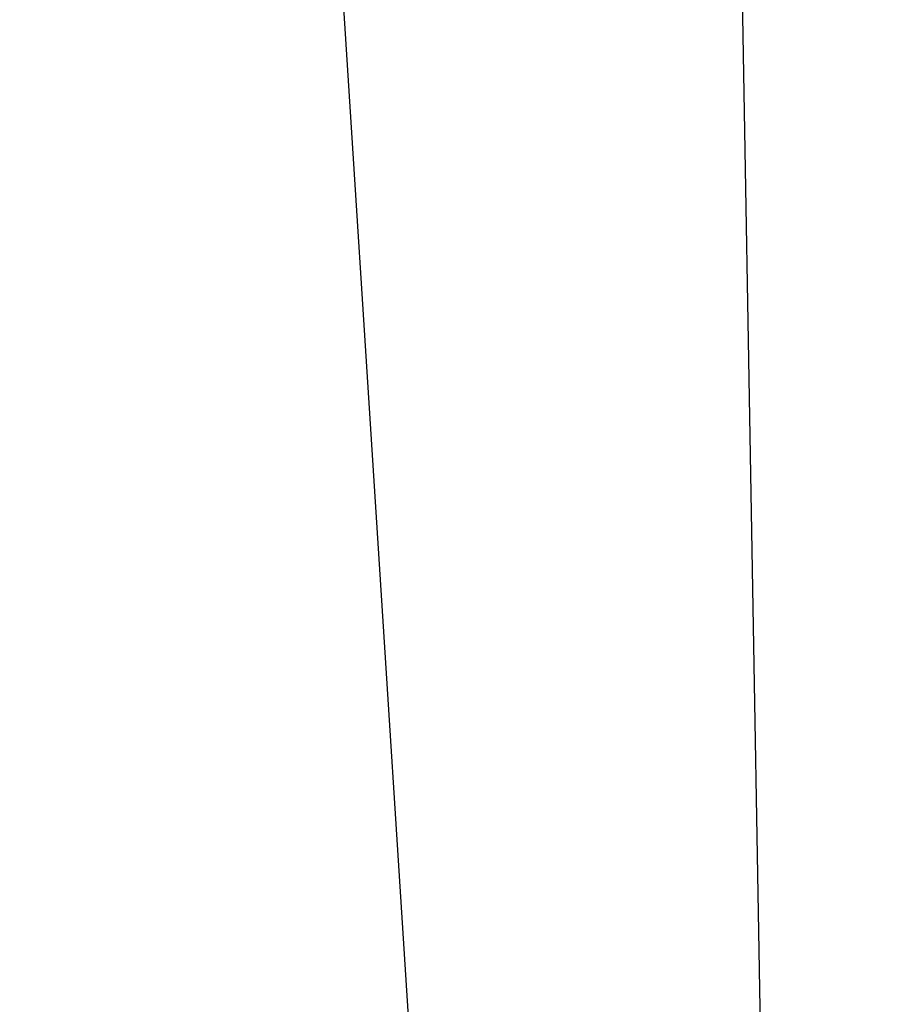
# Model space of a CAD drawing. Extents: x -0.171 to 0.171, y -0.184 to -0.002.
# Tile 216 of 256: x -0.092124 to -0.09198, y -0.041921 to -0.041758. Entities that reach past the tile are written whole.
import ezdxf

# ---------------------------------------------------------------- set-up
doc = ezdxf.new("R2010")
doc.units = 0
doc.layers.add('mesh', color=7, linetype='CONTINUOUS')

msp = doc.modelspace()

# ---------------------------------------------------------------- meshes
at = {"layer": 'mesh'}
mesh = msp.add_polyface(dxfattribs=at)
corners = [(-0.09307234, -0.04064018, 0.04722844), (-0.09299496, -0.03717318, 0.0471986), (-0.09292841, -0.0370905, 0.04739193), (-0.09430724, -0.0370905, 0.04278714), (-0.09438831, -0.04064018, 0.04271551), (-0.09459069, -0.03717318, 0.03951689), (-0.0940247, -0.0374233, 0.01469478), (-0.0942363, -0.03750305, 0.01451567), (-0.09453878, -0.03757414, 0.014356), (-0.09385749, -0.03753342, 0.0145781), (-0.09448524, -0.03764412, 0.01424786), (-0.09395086, -0.03794585, 0.01430912), (-0.09384334, -0.03784347, 0.01439864), (-0.09406258, -0.03774656, 0.01430156), (-0.09413673, -0.03762561, 0.0143602), (-0.09376078, -0.03765529, 0.01453662), (-0.09369271, -0.03779668, 0.01453218), (-0.09438959, -0.03788112, 0.01410801), (-0.09476736, -0.03805675, 0.01398377), (-0.09444079, -0.03802727, 0.01406925), (-0.09443294, -0.03775041, 0.01416067), (-0.09478919, -0.03785354, 0.01402875), (-0.09414284, -0.03798004, 0.01420827), (-0.09321456, -0.03761798, 0.01529307), (-0.09342785, -0.03772707, 0.01484574), (-0.09336612, -0.03773068, 0.01495349), (-0.09325556, -0.03757107, 0.01518075), (-0.09347324, -0.03761636, 0.01482582), (-0.09331132, -0.0374569, 0.01515186), (-0.0935712, -0.03747885, 0.01482834), (-0.09339672, -0.03735301, 0.01513957), (-0.09313035, -0.03750551, 0.01563295), (-0.09315912, -0.03757149, 0.01543329), (-0.09315493, -0.03740342, 0.01553497), (-0.09481015, -0.0377331, 0.01410707), (-0.09356634, -0.03782567, 0.0146685), (-0.09298889, -0.04317534, 0.01586278), (-0.09309033, -0.03741376, 0.01591063), (-0.0931188, -0.04317279, 0.01518937), (-0.09302598, -0.04317395, 0.01552865), (-0.09348107, -0.04317155, 0.01457898), (-0.09309366, -0.03717318, 0.01699764), (-0.09298889, -0.04317534, 0.03951689), (-0.09309366, -0.03717318, 0.03951689), (-0.09309272, -0.03722723, 0.01647773), (-0.0929165, -0.04317534, 0.04112876), (-0.09302085, -0.03717318, 0.04113814), (-0.09226327, -0.04317534, 0.04414644), (-0.0923638, -0.03717318, 0.04417342), (-0.09197982, -0.04317534, 0.04545586), (-0.0920866, -0.0370905, 0.04549322)]
mesh.append_faces([[corners[k] for k in face] for face in [(0, 1, 2, 2), (0, 3, 1, 1), (4, 5, 3, 3), (6, 7, 8, 8), (8, 9, 6, 6), (8, 10, 9, 9), (11, 12, 13, 13), (13, 9, 14, 14), (13, 15, 9, 9), (12, 15, 13, 13), (12, 16, 15, 15), (17, 18, 19, 19), (20, 21, 17, 17), (11, 19, 22, 22), (13, 19, 11, 11), (13, 17, 19, 19), (14, 17, 13, 13), (14, 20, 17, 17), (10, 20, 14, 14), (23, 24, 25, 25), (26, 24, 23, 23), (26, 27, 24, 24), (28, 27, 26, 26), (28, 29, 27, 27), (30, 29, 28, 28), (31, 23, 32, 32), (31, 26, 23, 23), (33, 26, 31, 31), (33, 28, 26, 26), (10, 34, 20, 20), (14, 9, 10, 10), (24, 35, 25, 25), (24, 16, 35, 35), (27, 16, 24, 24), (27, 15, 16, 16), (27, 9, 15, 15), (29, 9, 27, 27), (31, 36, 37, 37), (38, 23, 25, 25), (39, 32, 23, 23), (40, 25, 35, 35), (40, 16, 12, 12), (41, 42, 43, 43), (44, 36, 41, 41), (45, 46, 43, 43), (47, 48, 46, 46), (49, 50, 48, 48)]])

doc.saveas('drawing.dxf')
